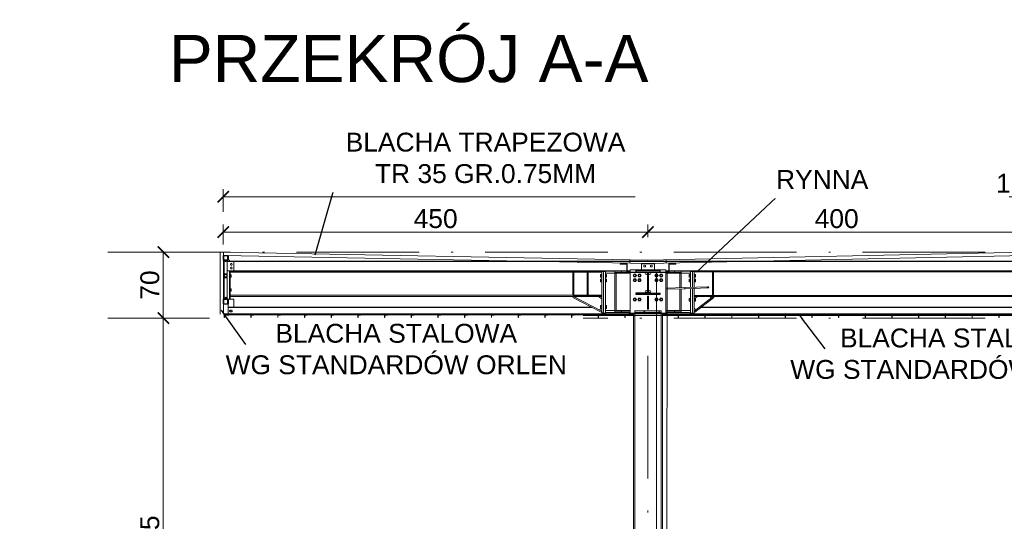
# Model space of a CAD drawing. Extents: x 256490 to 7565828, y -103950 to 5881792.
# Tile 85 of 101: x 256490 to 266924, y 11788 to 17105. Entities that reach past the tile are written whole.
import ezdxf

# ---------------------------------------------------------------- set-up
doc = ezdxf.new("R2010")
doc.units = 0
doc.header["$MEASUREMENT"] = 0
doc.linetypes.add('DASHDOT', pattern=[20, 13, -3.4, 0.2, -3.4])
doc.layers.add('100_rzut_okna', color=1, linetype='Continuous')
doc.layers.add('TB_CIENKA', color=5, linetype='Continuous')
for name, color, linetype, lineweight in [('BK_0.13', 4, 'Continuous', 9), ('BK_Opisy', 31, 'Continuous', 20), ('CZ-CI', 142, 'Continuous', 9), ('CZ-GR', 14, 'Continuous', 30), ('elementy wyposażenia', 95, 'Continuous', 15), ('linii', 7, 'Continuous', 15), ('OSIE', 7, 'Continuous', 5)]:
    doc.layers.add(name, color=color, linetype=linetype, lineweight=lineweight)
doc.layers.add('wymiary', color=7, linetype='Continuous', lineweight=5, true_color=0x7f7f7f)
doc.styles.add('ARIAL', font='arial.ttf')
doc.dimstyles.new('mosstowy 1-100', dxfattribs={"dimscale": 20, "dimtxt": 10, "dimasz": 6, "dimexe": 4, "dimexo": 4, "dimgap": 2, "dimtad": 1, "dimdec": 0, "dimlfac": 0.1, "dimtxsty": 'ARIAL', "dimblk": 'ARCHTICK', "dimcen": 4, "dimclrd": 256, "dimclre": 256, "dimclrt": 7, "dimadec": 0, "dimazin": 0, "dimtfac": 1, "dimtdec": 0, "dimtmove": 1, "dimatfit": 3, "dimfxl": 8, "dimfxlon": 1, "dimlwd": -1, "dimlwe": 9, "dimarcsym": 0})

# ---------------------------------------------------------------- blocks, each defined once
blk = doc.blocks.new('_ArchTick')
at = {"layer": '100_rzut_okna', "color": 0, "linetype": 'Continuous', "const_width": 0.15}
blk.add_lwpolyline([(-0.5, -0.5), (0.5, 0.5)], dxfattribs=at)
blk = doc.blocks.new('*D573')
at = {"layer": 'Defpoints', "color": 0}
for p in [(256507, 13942), (258012, 13942), (260499, 9292)]:
    blk.add_point(p, dxfattribs=at)
at = {"layer": 'wymiary', "lineweight": 9}
for p, q in [((257852, 13942), (258092, 13942)), ((258172, 9292), (257932, 9292))]:
    blk.add_line(p, q, dxfattribs=at)
at = {"layer": 'wymiary'}
blk.add_line((258012, 9292), (258012, 13942), dxfattribs=at)
at = {"layer": 'wymiary', "xscale": 120, "yscale": 120, "zscale": 120}
for p, rotation in [((258012, 13942), 90), ((258012, 9292), 270)]:
    blk.add_blockref('_ArchTick', p, dxfattribs=dict(at, rotation=rotation))
at = {"layer": 'wymiary', "color": 7, "insert": (257870, 11617), "char_height": 200, "attachment_point": 5, "rotation": 90, "style": 'ARIAL'}
blk.add_mtext('465', dxfattribs=at)
blk = doc.blocks.new('*D577')
at = {"layer": 'Defpoints', "color": 0}
for p in [(256490, 14642), (256490, 13942), (258012, 13942)]:
    blk.add_point(p, dxfattribs=at)
at = {"layer": 'wymiary', "lineweight": 9}
for p, q in [((257852, 14642), (258092, 14642)), ((257852, 13942), (258092, 13942))]:
    blk.add_line(p, q, dxfattribs=at)
at = {"layer": 'wymiary'}
blk.add_line((258012, 14642), (258012, 13942), dxfattribs=at)
at = {"layer": 'wymiary', "xscale": 120, "yscale": 120, "zscale": 120}
for p, rotation in [((258012, 14642), 90), ((258012, 13942), 270)]:
    blk.add_blockref('_ArchTick', p, dxfattribs=dict(at, rotation=rotation))
at = {"layer": 'wymiary', "color": 7, "insert": (257870, 14292), "char_height": 200, "attachment_point": 5, "rotation": 90, "style": 'ARIAL'}
blk.add_mtext('70', dxfattribs=at)
blk = doc.blocks.new('*D578')
at = {"layer": 'Defpoints', "color": 0}
for p in [(263148, 14853), (263148, 14774), (258648, 14642)]:
    blk.add_point(p, dxfattribs=at)
at = {"layer": 'wymiary', "lineweight": 9}
for p, q in [((258648, 14722), (258648, 14933)), ((263148, 14853), (263148, 14933))]:
    blk.add_line(p, q, dxfattribs=at)
at = {"layer": 'wymiary'}
blk.add_line((258648, 14853), (263148, 14853), dxfattribs=at)
at = {"layer": 'wymiary', "xscale": 120, "yscale": 120, "zscale": 120, "rotation": 180}
blk.add_blockref('_ArchTick', (258648, 14853), dxfattribs=at)
at = {"layer": 'wymiary', "xscale": 120, "yscale": 120, "zscale": 120}
blk.add_blockref('_ArchTick', (263148, 14853), dxfattribs=at)
at = {"layer": 'wymiary', "color": 7, "insert": (260898, 14995), "char_height": 200, "attachment_point": 5, "style": 'ARIAL'}
blk.add_mtext('450', dxfattribs=at)
blk = doc.blocks.new('*D579')
at = {"layer": 'Defpoints', "color": 0}
for p in [(267148, 14853), (263148, 14721), (267148, 12469)]:
    blk.add_point(p, dxfattribs=at)
at = {"layer": 'wymiary', "lineweight": 9}
for p, q in [((263148, 14801), (263148, 14933)), ((267148, 14693), (267148, 14933))]:
    blk.add_line(p, q, dxfattribs=at)
at = {"layer": 'wymiary'}
blk.add_line((263148, 14853), (267148, 14853), dxfattribs=at)
at = {"layer": 'wymiary', "xscale": 120, "yscale": 120, "zscale": 120, "rotation": 180}
blk.add_blockref('_ArchTick', (263148, 14853), dxfattribs=at)
at = {"layer": 'wymiary', "xscale": 120, "yscale": 120, "zscale": 120}
blk.add_blockref('_ArchTick', (267148, 14853), dxfattribs=at)
at = {"layer": 'wymiary', "color": 7, "insert": (265148, 14995), "char_height": 200, "attachment_point": 5, "style": 'ARIAL'}
blk.add_mtext('400', dxfattribs=at)
blk = doc.blocks.new('*D580')
at = {"layer": 'Defpoints', "color": 0}
for p in [(258648, 15228), (258648, 14777), (275648, 12221)]:
    blk.add_point(p, dxfattribs=at)
at = {"layer": 'wymiary', "lineweight": 9}
for p, q in [((258648, 15068), (258648, 15308)), ((275648, 15068), (275648, 15308))]:
    blk.add_line(p, q, dxfattribs=at)
at = {"layer": 'wymiary'}
blk.add_line((275648, 15228), (258648, 15228), dxfattribs=at)
at = {"layer": 'wymiary', "xscale": 120, "yscale": 120, "zscale": 120, "rotation": 180}
blk.add_blockref('_ArchTick', (258648, 15228), dxfattribs=at)
at = {"layer": 'wymiary', "xscale": 120, "yscale": 120, "zscale": 120}
blk.add_blockref('_ArchTick', (275648, 15228), dxfattribs=at)
at = {"layer": 'wymiary', "color": 7, "insert": (267148, 15370), "char_height": 200, "attachment_point": 5, "style": 'ARIAL'}
blk.add_mtext('1700', dxfattribs=at)
blk = doc.blocks.new('GFGDFGFG')
at = {"layer": 'elementy wyposażenia', "color": 252, "true_color": 0x919191}
for p, q in [((263238, 10392), (263238, 6179)), ((263350, 10392), (263346, 6179)), ((263238, 6179), (263348, 6179)), ((263235, 6123), (263351, 6123)), ((263347, 5928), (263347, 5830)), ((263353, 5830), (263233, 5830)), ((263235, 5825), (263235, 5799)), ((263235, 5799), (263238, 5795)), ((263238, 5796), (263347, 5796)), ((263238, 5795), (263238, 5441)), ((263347, 5441), (263348, 5795)), ((263348, 5795), (263351, 5798)), ((263351, 5798), (263351, 5825)), ((263352, 5441), (263233, 5441)), ((263235, 5436), (263235, 5410)), ((263350, 5410), (263350, 5436)), ((263235, 5410), (263238, 5406)), ((263238, 5408), (263238, 5408)), ((263238, 5408), (263347, 5407)), ((263238, 5406), (263238, 5330)), ((263238, 5330), (263238, 5210)), ((263347, 5406), (263350, 5410)), ((263347, 5209), (263347, 5406)), ((263234, 5243), (263226, 5243)), ((263226, 5243), (263226, 5210)), ((263234, 5210), (263234, 5243)), ((263359, 5243), (263351, 5243)), ((263351, 5243), (263351, 5209)), ((263359, 5209), (263359, 5243)), ((263226, 5210), (263233, 5202)), ((263233, 5202), (263233, 5129)), ((263351, 5209), (263234, 5210)), ((263292, 5214), (263292, 5214)), ((263350, 5201), (263359, 5209)), ((263350, 5129), (263350, 5201))]:
    blk.add_line(p, q, dxfattribs=at)
at = {"layer": 'elementy wyposażenia', "color": 252, "true_color": 0x919191, "flags": 128}
for points in [[(263235, 6173), (263235, 6179), (263351, 6179), (263351, 6173)], [(263238, 6046), (263238, 6119), (263235, 6123), (263235, 6151)], [(263351, 6151), (263351, 6123), (263348, 6119), (263347, 6046)], [(263238, 5830), (263238, 5929)]]:
    blk.add_lwpolyline(points, dxfattribs=at)
at = {"layer": 'elementy wyposażenia', "color": 252, "true_color": 0x919191}
for centre, radius in [((263293, 5987), 80.3), ((263293, 5987), 75.3), ((263292, 5129), 58.5)]:
    blk.add_circle(centre, radius, dxfattribs=at)
for centre, radius, start, end in [((263262, 6162), 28.9, 157.7774, 202.0276), ((263324, 6162), 28.9, 337.7774, 22.0276), ((263244, 5831), 10.7, 188.553, 216.7222), ((263342, 5831), 10.7, 323.1182, 351.2874), ((263244, 5442), 10.7, 188.553, 216.7222), ((263342, 5442), 10.7, 323.1182, 351.2874)]:
    blk.add_arc(centre, radius, start, end, dxfattribs=at)
blk = doc.blocks.new('HGHFGHGH')
at = {"linetype": 'Continuous'}
h = blk.add_hatch(dxfattribs=at)
h.set_pattern_fill('', scale=35, style=0, pattern_type=0)
h.set_pattern_definition([(45, (288093.99, 9211.89), (-78.58, 78.58), [])])
h.paths.add_polyline_path([(288144, 9212), (288094, 9212), (288094, 9162), (288144, 9162)])
h.paths.add_polyline_path([(288097, 9165), (288097, 9209), (288141, 9209), (288141, 9165)])
h = blk.add_hatch(dxfattribs=at)
h.set_pattern_fill('', scale=35, style=0, pattern_type=0)
h.set_pattern_definition([(45, (288103.99, 9019.27), (-78.58, 78.58), [])])
h.paths.add_polyline_path([(288134, 9019), (288104, 9019), (288104, 8979), (288134, 8979)])
h.paths.add_polyline_path([(288107, 8983), (288107, 9015), (288131, 9015), (288131, 8983)])
h = blk.add_hatch(dxfattribs=at)
h.set_pattern_fill('', scale=35, style=0, pattern_type=0)
h.set_pattern_definition([(45, (292587.99, 8781.19), (-78.58, 78.58), [])])
h.paths.add_polyline_path([(292600, 8781), (292588, 8781), (292588, 8642), (292600, 8642)])
h = blk.add_hatch(dxfattribs=at)
h.set_pattern_fill('', scale=35, style=0, pattern_type=0)
h.set_pattern_definition([(45, (288093.99, 8747.89), (-78.58, 78.58), [])])
h.paths.add_polyline_path([(288144, 8748), (288094, 8748), (288094, 8698), (288144, 8698)])
h.paths.add_polyline_path([(288097, 8701), (288097, 8745), (288141, 8745), (288141, 8701)])
at = {"layer": 'CZ-CI', "linetype": 'Continuous'}
h = blk.add_hatch(dxfattribs=at)
h.set_pattern_fill('', color=256, scale=35, style=0, pattern_type=0)
h.set_pattern_definition([(45, (293236.68, 8878.4), (-78.58, 78.58), [])])
h.paths.add_polyline_path([(293239, 8874), (293237, 8878), (293230, 8880), (293224, 8878), (293221, 8874), (293224, 8870), (293230, 8868), (293237, 8870)])
h = blk.add_hatch(dxfattribs=at)
h.set_pattern_fill('', color=256, scale=35, style=0, pattern_type=0)
h.set_pattern_definition([(45, (292453.99, 8623.52), (-78.577, 78.577), [])])
h.paths.add_polyline_path([(292734, 8624), (292454, 8624), (292454, 8609), (292734, 8609)])
for p, q in [((288094, 8748), (288094, 9162)), ((288104, 9019), (288104, 9162)), ((288113, 9153), (288114, 9154)), ((288113, 9152), (288113, 9153)), ((288113, 9150), (288113, 9152)), ((288114, 9149), (288113, 9150)), ((288114, 9154), (288115, 9155)), ((288115, 9148), (288114, 9149)), ((288115, 9155), (288117, 9156)), ((288117, 9148), (288115, 9148)), ((288117, 9156), (288119, 9156)), ((288119, 9148), (288117, 9148)), ((288119, 9156), (288121, 9156)), ((288121, 9148), (288119, 9148)), ((288121, 9156), (288123, 9155)), ((288123, 9148), (288121, 9148)), ((288123, 9155), (288124, 9154)), ((288124, 9149), (288123, 9148)), ((288124, 9154), (288125, 9153)), ((288125, 9150), (288124, 9149)), ((288125, 9153), (288125, 9152)), ((288125, 9152), (288125, 9150)), ((288134, 9148), (288134, 9162)), ((288134, 9148), (288134, 9162)), ((288134, 9019), (288134, 9162)), ((288134, 9148), (288164, 9148)), ((288144, 9162), (288159, 9162)), ((288159, 9148), (288159, 9162)), ((288159, 9149), (288161, 9149)), ((288161, 9148), (288161, 9155)), ((288161, 9155), (288161, 9155)), ((288161, 9155), (288164, 9155)), ((288164, 9155), (288164, 9150)), ((288164, 9155), (288164, 9155)), ((288164, 9147), (288164, 9150)), ((288164, 9150), (288164, 9150)), ((288164, 9150), (292801, 9150)), ((288164, 9150), (292801, 9150)), ((292801, 9147), (288164, 9147)), ((288164, 9147), (288164, 9147)), ((288174, 9127), (288169, 9118)), ((288169, 9118), (288174, 9109)), ((288169, 9118), (288169, 9118)), ((288169, 9118), (288174, 9109)), ((288169, 9118), (288169, 9118)), ((288174, 9087), (288169, 9078)), ((288169, 9078), (288174, 9069)), ((288169, 9078), (288169, 9078)), ((288169, 9078), (288174, 9069)), ((288169, 9078), (288169, 9078)), ((288184, 9127), (288174, 9127)), ((288174, 9109), (288184, 9109)), ((288174, 9109), (288174, 9109)), ((288174, 9109), (288184, 9109)), ((288184, 9087), (288174, 9087)), ((288184, 9127), (288189, 9118)), ((288189, 9118), (288184, 9109)), ((288184, 9109), (288189, 9118)), ((288184, 9109), (288184, 9109)), ((288184, 9087), (288189, 9078)), ((288189, 9078), (288184, 9069)), ((288184, 9069), (288189, 9078)), ((288189, 9118), (288189, 9118)), ((288189, 9118), (288189, 9118)), ((288189, 9078), (288189, 9078)), ((288189, 9078), (288189, 9078)), ((288204, 9147), (288204, 9048)), ((292524, 9061), (292524, 9123)), ((292524, 9123), (292664, 9123)), ((292550, 9104), (292559, 9109)), ((292550, 9093), (292550, 9104)), ((292550, 9093), (292559, 9088)), ((292550, 9093), (292550, 9093)), ((292559, 9088), (292550, 9093)), ((292559, 9109), (292568, 9104)), ((292559, 9088), (292568, 9093)), ((292568, 9093), (292559, 9088)), ((292559, 9088), (292559, 9088)), ((292568, 9104), (292568, 9093)), ((292568, 9093), (292568, 9093)), ((292620, 9104), (292629, 9109)), ((292620, 9093), (292620, 9104)), ((292620, 9093), (292629, 9088)), ((292620, 9093), (292620, 9093)), ((292629, 9088), (292620, 9093)), ((292629, 9109), (292638, 9104)), ((292629, 9088), (292638, 9093)), ((292638, 9093), (292629, 9088)), ((292629, 9088), (292629, 9088)), ((292638, 9104), (292638, 9093)), ((292638, 9093), (292638, 9093)), ((292664, 9123), (292664, 9061)), ((292801, 9150), (292801, 9147)), ((292801, 9150), (292801, 9150)), ((292801, 9150), (292801, 9150)), ((292801, 9150), (296589, 9150)), ((292801, 9147), (292801, 9150)), ((292801, 9147), (292801, 9147)), ((296589, 9147), (292801, 9147)), ((292801, 9147), (292801, 9147)), ((288104, 8748), (288104, 8979)), ((288134, 8840), (288134, 9048)), ((288134, 9048), (288204, 9048)), ((288134, 9048), (288204, 9048)), ((288134, 8748), (288134, 8979)), ((288154, 9047), (288154, 9048)), ((288154, 9047), (292404, 9047)), ((288159, 9047), (288159, 9047)), ((288159, 8757), (288159, 9047)), ((288159, 9047), (288167, 9047)), ((288167, 9034), (288167, 9047)), ((288167, 9047), (291804, 9047)), ((288167, 8757), (288167, 9047)), ((288167, 9034), (292104, 9034)), ((288167, 9007), (288177, 9007)), ((288167, 8995), (288177, 8995)), ((288167, 8983), (288177, 8983)), ((288174, 9069), (288184, 9069)), ((288174, 9069), (288174, 9069)), ((288174, 9069), (288184, 9069)), ((288177, 9007), (288177, 8983)), ((288184, 9069), (288184, 9069)), ((288204, 9048), (292404, 9048)), ((291799, 9032), (291799, 8792)), ((291799, 9032), (291809, 9032)), ((291804, 9047), (292104, 9047)), ((291804, 9035), (291804, 9047)), ((292104, 9035), (291804, 9035)), ((291809, 9032), (291809, 8792)), ((291844, 9035), (291844, 9047)), ((291959, 9032), (291949, 9032)), ((291949, 9032), (291949, 8792)), ((291959, 9032), (291959, 8792)), ((292091, 9011), (292104, 9011)), ((292091, 9011), (292091, 8981)), ((292091, 8996), (292104, 8996)), ((292091, 8981), (292104, 8981)), ((292104, 9047), (292104, 9035)), ((292104, 8604), (292104, 9042)), ((292104, 9042), (292124, 9042)), ((292124, 8604), (292124, 9042)), ((292124, 8602), (292124, 9042)), ((292124, 9042), (292144, 9042)), ((292144, 9047), (292144, 8607)), ((292144, 9047), (292244, 9047)), ((292144, 8602), (292144, 9042)), ((292144, 9026), (292404, 9026)), ((292144, 9011), (292156, 9011)), ((292144, 8996), (292156, 8996)), ((292156, 8981), (292144, 8981)), ((292156, 9011), (292156, 8981)), ((292404, 9047), (292244, 9047)), ((292244, 9047), (292244, 9032)), ((292244, 9032), (292404, 9032)), ((292256, 9025), (292244, 9025)), ((292244, 9025), (292244, 8629)), ((292256, 9025), (292256, 8629)), ((292314, 9032), (292314, 9047)), ((292394, 9047), (292394, 9047)), ((292404, 9061), (292784, 9061)), ((292404, 9061), (292404, 9061)), ((292404, 8599), (292404, 9061)), ((292404, 9061), (292784, 9061)), ((292445, 9015), (292437, 9000)), ((292437, 9000), (292445, 8985)), ((292463, 9015), (292445, 9015)), ((292445, 8985), (292463, 8985)), ((292471, 9000), (292463, 9015)), ((292463, 8985), (292471, 9000)), ((292464, 9039), (292464, 9039)), ((292464, 9039), (292590, 9039)), ((292495, 9015), (292487, 9000)), ((292487, 9000), (292495, 8985)), ((292513, 9015), (292495, 9015)), ((292495, 8985), (292513, 8985)), ((292521, 9000), (292513, 9015)), ((292513, 8985), (292521, 9000)), ((292598, 9039), (292724, 9039)), ((292675, 9015), (292667, 9000)), ((292667, 9000), (292675, 8985)), ((292693, 9015), (292675, 9015)), ((292675, 8985), (292693, 8985)), ((292701, 9000), (292693, 9015)), ((292693, 8985), (292701, 9000)), ((292725, 9015), (292717, 9000)), ((292717, 9000), (292725, 8985)), ((292724, 9039), (292724, 9039)), ((292743, 9015), (292725, 9015)), ((292725, 8985), (292743, 8985)), ((292751, 9000), (292743, 9015)), ((292743, 8985), (292751, 9000)), ((292784, 9061), (292784, 9061)), ((292784, 8599), (292784, 9061)), ((292784, 9048), (296534, 9048)), ((292784, 9047), (296534, 9047)), ((292784, 9047), (292944, 9047)), ((292784, 9032), (292944, 9032)), ((292784, 9026), (293044, 9026)), ((292794, 9047), (292794, 9047)), ((292794, 9047), (292794, 9047)), ((292874, 9032), (292874, 9047)), ((292932, 9025), (292944, 9025)), ((292932, 8870), (292932, 9025)), ((292944, 9047), (293044, 9047)), ((292944, 9032), (292944, 9047)), ((292944, 8870), (292944, 9025)), ((293032, 9011), (293032, 8981)), ((293032, 9011), (293044, 9011)), ((293032, 8996), (293044, 8996)), ((293032, 8981), (293044, 8981)), ((293044, 9042), (293044, 9047)), ((293064, 9042), (293044, 9042)), ((293044, 8874), (293044, 9042)), ((293064, 8874), (293064, 9042)), ((293064, 8874), (293064, 9042)), ((293064, 9042), (293084, 9042)), ((293084, 9047), (296524, 9047)), ((293084, 9042), (293084, 9047)), ((293084, 8875), (293084, 9042)), ((293084, 9037), (296524, 9037)), ((293084, 9011), (293097, 9011)), ((293084, 8996), (293097, 8996)), ((293084, 8981), (293097, 8981)), ((293097, 9011), (293097, 8981)), ((293279, 9035), (293279, 8789)), ((293279, 9035), (293289, 9035)), ((293289, 9035), (293289, 8789)), ((292091, 8961), (292104, 8961)), ((292091, 8961), (292091, 8931)), ((292091, 8946), (292104, 8946)), ((292091, 8931), (292104, 8931)), ((292144, 8961), (292156, 8961)), ((292144, 8946), (292156, 8946)), ((292156, 8931), (292144, 8931)), ((292156, 8961), (292156, 8931)), ((292445, 8965), (292437, 8950)), ((292437, 8950), (292445, 8935)), ((292463, 8965), (292445, 8965)), ((292445, 8935), (292463, 8935)), ((292471, 8950), (292463, 8965)), ((292463, 8935), (292471, 8950)), ((292495, 8965), (292487, 8950)), ((292487, 8950), (292495, 8935)), ((292513, 8965), (292495, 8965)), ((292495, 8935), (292513, 8935)), ((292521, 8950), (292513, 8965)), ((292513, 8935), (292521, 8950)), ((292675, 8965), (292667, 8950)), ((292667, 8950), (292675, 8935)), ((292693, 8965), (292675, 8965)), ((292675, 8935), (292693, 8935)), ((292701, 8950), (292693, 8965)), ((292693, 8935), (292701, 8950)), ((292725, 8965), (292717, 8950)), ((292717, 8950), (292725, 8935)), ((292743, 8965), (292725, 8965)), ((292725, 8935), (292743, 8935)), ((292751, 8950), (292743, 8965)), ((292743, 8935), (292751, 8950)), ((292784, 8865), (292986, 8872)), ((292984, 8870), (292982, 8866)), ((292982, 8866), (292984, 8870)), ((292986, 8872), (292984, 8870)), ((292984, 8870), (292986, 8872)), ((292986, 8872), (293230, 8880)), ((293032, 8961), (293032, 8931)), ((293032, 8961), (293044, 8961)), ((293032, 8946), (293044, 8946)), ((293032, 8931), (293044, 8931)), ((293084, 8961), (293097, 8961)), ((293084, 8946), (293097, 8946)), ((293084, 8931), (293097, 8931)), ((293097, 8961), (293097, 8931)), ((293224, 8878), (293221, 8874)), ((293221, 8874), (293224, 8870)), ((293230, 8880), (293224, 8878)), ((293224, 8870), (293230, 8868)), ((293237, 8878), (293230, 8880)), ((293230, 8868), (293237, 8870)), ((293239, 8874), (293237, 8878)), ((293237, 8870), (293239, 8874)), ((288134, 8840), (288134, 8840)), ((288167, 8857), (288177, 8857)), ((288167, 8845), (288177, 8845)), ((288167, 8833), (288177, 8833)), ((288167, 8777), (288167, 8790)), ((288167, 8790), (292104, 8790)), ((288167, 8777), (291804, 8777)), ((288177, 8857), (288177, 8833)), ((291799, 8792), (291809, 8792)), ((291799, 8766), (291804, 8777)), ((292098, 8610), (291799, 8766)), ((291804, 8789), (292104, 8789)), ((291804, 8777), (291804, 8789)), ((292104, 8621), (291804, 8777)), ((292104, 8777), (291804, 8777)), ((291831, 8763), (291834, 8777)), ((291844, 8777), (291844, 8789)), ((291959, 8792), (291949, 8792)), ((292104, 8747), (292074, 8777)), ((292104, 8789), (292104, 8777)), ((292464, 8801), (292464, 8801)), ((292724, 8801), (292464, 8801)), ((292600, 8781), (292588, 8781)), ((292588, 8781), (292588, 8642)), ((292600, 8642), (292600, 8781)), ((292724, 8801), (292724, 8801)), ((292784, 8853), (292987, 8860)), ((292932, 8629), (292932, 8858)), ((292944, 8629), (292944, 8858)), ((292982, 8866), (292984, 8861)), ((292984, 8861), (292982, 8866)), ((292984, 8861), (292987, 8860)), ((292987, 8860), (292984, 8861)), ((293230, 8868), (292987, 8860)), ((293044, 8602), (293044, 8862)), ((293064, 8602), (293064, 8862)), ((293064, 8602), (293064, 8862)), ((293084, 8602), (293084, 8863)), ((293084, 8787), (296524, 8787)), ((293084, 8777), (296524, 8777)), ((293084, 8621), (293284, 8777)), ((293084, 8747), (293114, 8777)), ((293091, 8612), (293291, 8768)), ((293260, 8759), (293254, 8777)), ((293279, 8789), (293289, 8789)), ((293284, 8777), (293291, 8768)), ((288144, 8748), (288159, 8748)), ((288144, 8663), (288144, 8698)), ((288144, 8663), (291998, 8663)), ((288144, 8663), (288144, 8583)), ((288159, 8748), (288159, 8757)), ((288159, 8757), (288167, 8757)), ((288204, 8748), (288159, 8748)), ((288204, 8663), (288204, 8748)), ((292091, 8681), (292104, 8681)), ((292091, 8681), (292091, 8651)), ((292091, 8666), (292104, 8666)), ((292144, 8681), (292156, 8681)), ((292156, 8666), (292144, 8666)), ((292144, 8663), (292144, 8663)), ((292156, 8681), (292156, 8651)), ((292445, 8760), (292437, 8745)), ((292437, 8745), (292445, 8730)), ((292463, 8760), (292445, 8760)), ((292445, 8730), (292463, 8730)), ((292471, 8745), (292463, 8760)), ((292463, 8730), (292471, 8745)), ((292495, 8760), (292487, 8745)), ((292487, 8745), (292495, 8730)), ((292513, 8760), (292495, 8760)), ((292495, 8730), (292513, 8730)), ((292521, 8745), (292513, 8760)), ((292513, 8730), (292521, 8745)), ((292675, 8760), (292667, 8745)), ((292667, 8745), (292675, 8730)), ((292693, 8760), (292675, 8760)), ((292675, 8730), (292693, 8730)), ((292701, 8745), (292693, 8760)), ((292693, 8730), (292701, 8745)), ((292725, 8760), (292717, 8745)), ((292717, 8745), (292725, 8730)), ((292743, 8760), (292725, 8760)), ((292725, 8730), (292743, 8730)), ((292751, 8745), (292743, 8760)), ((292743, 8730), (292751, 8745)), ((293032, 8756), (293032, 8726)), ((293044, 8756), (293032, 8756)), ((293032, 8741), (293044, 8741)), ((293032, 8726), (293044, 8726)), ((293084, 8756), (293097, 8756)), ((293084, 8741), (293097, 8741)), ((293084, 8726), (293097, 8726)), ((293097, 8756), (293097, 8726)), ((293157, 8663), (296589, 8663)), ((288104, 8583), (288104, 8553)), ((288154, 8583), (288104, 8583)), ((288107, 8553), (288107, 8580)), ((288107, 8580), (288154, 8580)), ((288144, 8660), (292003, 8660)), ((288144, 8586), (292439, 8586)), ((288154, 8580), (288154, 8583)), ((288154, 8583), (288387, 8583)), ((288159, 8623), (288160, 8626)), ((288160, 8620), (288159, 8623)), ((288160, 8626), (288161, 8628)), ((288161, 8618), (288160, 8620)), ((288161, 8628), (288163, 8629)), ((288163, 8616), (288161, 8618)), ((288163, 8629), (288166, 8630)), ((288166, 8616), (288163, 8616)), ((288169, 8632), (288164, 8623)), ((288164, 8623), (288169, 8614)), ((288166, 8630), (288168, 8630)), ((288168, 8616), (288166, 8616)), ((288179, 8632), (288169, 8632)), ((288169, 8614), (288179, 8614)), ((288184, 8623), (288179, 8632)), ((288179, 8614), (288184, 8623)), ((288180, 8630), (288182, 8630)), ((288180, 8616), (288182, 8616)), ((288182, 8630), (288185, 8629)), ((288185, 8616), (288182, 8616)), ((288185, 8629), (288187, 8628)), ((288187, 8618), (288185, 8616)), ((288187, 8628), (288188, 8626)), ((288188, 8620), (288187, 8618)), ((288188, 8626), (288189, 8623)), ((288189, 8623), (288188, 8620)), ((288387, 8583), (288387, 8553)), ((288417, 8583), (288387, 8583)), ((288390, 8553), (288390, 8580)), ((288390, 8580), (288417, 8580)), ((288417, 8583), (288670, 8583)), ((288417, 8580), (288417, 8583)), ((288670, 8583), (288670, 8553)), ((288700, 8583), (288670, 8583)), ((288673, 8553), (288673, 8580)), ((288673, 8580), (288700, 8580)), ((288700, 8583), (288953, 8583)), ((288700, 8580), (288700, 8583)), ((288953, 8583), (288953, 8553)), ((288983, 8583), (288953, 8583)), ((288956, 8553), (288956, 8580)), ((288956, 8580), (288983, 8580)), ((288983, 8580), (288983, 8583)), ((288983, 8583), (289236, 8583)), ((289236, 8583), (289236, 8553)), ((289266, 8583), (289236, 8583)), ((289239, 8553), (289239, 8580)), ((289239, 8580), (289266, 8580)), ((289266, 8583), (289519, 8583)), ((289266, 8580), (289266, 8583)), ((289519, 8583), (289519, 8553)), ((289549, 8583), (289519, 8583)), ((289522, 8553), (289522, 8580)), ((289522, 8580), (289549, 8580)), ((289549, 8580), (289549, 8583)), ((289549, 8583), (289802, 8583)), ((289802, 8583), (289802, 8553)), ((289832, 8583), (289802, 8583)), ((289805, 8553), (289805, 8580)), ((289805, 8580), (289832, 8580)), ((289832, 8580), (289832, 8583)), ((289832, 8583), (290085, 8583)), ((290085, 8583), (290085, 8553)), ((290115, 8583), (290085, 8583)), ((290088, 8553), (290088, 8580)), ((290088, 8580), (290115, 8580)), ((290115, 8580), (290115, 8583)), ((290115, 8583), (290368, 8583)), ((290368, 8583), (290368, 8553)), ((290398, 8583), (290368, 8583)), ((290371, 8553), (290371, 8580)), ((290371, 8580), (290398, 8580)), ((290398, 8580), (290398, 8583)), ((290398, 8583), (290651, 8583)), ((290651, 8583), (290651, 8553)), ((290681, 8583), (290651, 8583)), ((290654, 8553), (290654, 8580)), ((290654, 8580), (290681, 8580)), ((290681, 8580), (290681, 8583)), ((290681, 8583), (290934, 8583)), ((290934, 8583), (290934, 8553)), ((290964, 8583), (290934, 8583)), ((290937, 8553), (290937, 8580)), ((290937, 8580), (290964, 8580)), ((290964, 8580), (290964, 8583)), ((290964, 8583), (291217, 8583)), ((291217, 8583), (291217, 8553)), ((291247, 8583), (291217, 8583)), ((291220, 8553), (291220, 8580)), ((291220, 8580), (291247, 8580)), ((291247, 8583), (291500, 8583)), ((291247, 8580), (291247, 8583)), ((291500, 8583), (291500, 8553)), ((291530, 8583), (291500, 8583)), ((291503, 8553), (291503, 8580)), ((291503, 8580), (291530, 8580)), ((291530, 8583), (291783, 8583)), ((291530, 8580), (291530, 8583)), ((291783, 8583), (291783, 8553)), ((291813, 8583), (291783, 8583)), ((291786, 8553), (291786, 8580)), ((291786, 8580), (291813, 8580)), ((291813, 8580), (291813, 8583)), ((291813, 8583), (292066, 8583)), ((292066, 8583), (292066, 8553)), ((292096, 8583), (292066, 8583)), ((292069, 8553), (292069, 8580)), ((292069, 8580), (292096, 8580)), ((292077, 8635), (292104, 8651)), ((292091, 8651), (292104, 8651)), ((292096, 8583), (292349, 8583)), ((292096, 8580), (292096, 8583)), ((292098, 8610), (292104, 8621)), ((292104, 8604), (292124, 8604)), ((292124, 8602), (292144, 8602)), ((292144, 8660), (292144, 8660)), ((292156, 8651), (292144, 8651)), ((292144, 8628), (292404, 8628)), ((292144, 8607), (292244, 8607)), ((292256, 8629), (292244, 8629)), ((292404, 8622), (292244, 8622)), ((292244, 8622), (292244, 8607)), ((292244, 8607), (292404, 8607)), ((292314, 8607), (292314, 8622)), ((292349, 8583), (292349, 8553)), ((292379, 8583), (292349, 8583)), ((292352, 8553), (292352, 8580)), ((292352, 8580), (292379, 8580)), ((292379, 8580), (292379, 8583)), ((292379, 8583), (292439, 8583)), ((292394, 8597), (292394, 8607)), ((292394, 8597), (292404, 8597)), ((292404, 8597), (292404, 8599)), ((292404, 8599), (292784, 8599)), ((292404, 8597), (292784, 8597)), ((292439, 3673), (292439, 8597)), ((292454, 8609), (292454, 8624)), ((292454, 8624), (292734, 8624)), ((292454, 8609), (292454, 8607)), ((292454, 8609), (292734, 8609)), ((292454, 8607), (292734, 8607)), ((292454, 3673), (292454, 8597)), ((292588, 8642), (292600, 8642)), ((292733, 3673), (292733, 8597)), ((292734, 8609), (292734, 8624)), ((292734, 8607), (292734, 8609)), ((292749, 3673), (292749, 8597)), ((292749, 8586), (296589, 8586)), ((292749, 8583), (292915, 8583)), ((292784, 8628), (293044, 8628)), ((292784, 8622), (292944, 8622)), ((292784, 8607), (292944, 8607)), ((292784, 8597), (292784, 8599)), ((292784, 8597), (292794, 8597)), ((292794, 8599), (292794, 8607)), ((292794, 8597), (292794, 8607)), ((292874, 8607), (292874, 8622)), ((292915, 8583), (292915, 8553)), ((292945, 8583), (292915, 8583)), ((292918, 8553), (292918, 8580)), ((292918, 8580), (292945, 8580)), ((292932, 8629), (292944, 8629)), ((292944, 8607), (292944, 8622)), ((292944, 8607), (293044, 8607)), ((292945, 8580), (292945, 8583)), ((292945, 8583), (293198, 8583)), ((293064, 8602), (293044, 8602)), ((293064, 8602), (293084, 8602)), ((293084, 8651), (293108, 8640)), ((293084, 8621), (293091, 8612)), ((293153, 8660), (296589, 8660)), ((293198, 8583), (293198, 8553)), ((293228, 8583), (293198, 8583)), ((293201, 8553), (293201, 8580)), ((293201, 8580), (293228, 8580)), ((293228, 8583), (293481, 8583)), ((293228, 8580), (293228, 8583)), ((293481, 8583), (293481, 8553)), ((293511, 8583), (293481, 8583)), ((293484, 8553), (293484, 8580)), ((293484, 8580), (293511, 8580)), ((293511, 8583), (293764, 8583)), ((293511, 8580), (293511, 8583)), ((293764, 8583), (293764, 8553)), ((293794, 8583), (293764, 8583)), ((293767, 8553), (293767, 8580)), ((293767, 8580), (293794, 8580)), ((293794, 8580), (293794, 8583)), ((293794, 8583), (294047, 8583)), ((294047, 8583), (294047, 8553)), ((294077, 8583), (294047, 8583)), ((294050, 8553), (294050, 8580)), ((294050, 8580), (294077, 8580)), ((294077, 8583), (294330, 8583)), ((294077, 8580), (294077, 8583)), ((294330, 8583), (294330, 8553)), ((294360, 8583), (294330, 8583)), ((294333, 8553), (294333, 8580)), ((294333, 8580), (294360, 8580)), ((294360, 8580), (294360, 8583)), ((294360, 8583), (294613, 8583)), ((294613, 8583), (294613, 8553)), ((294643, 8583), (294613, 8583)), ((294616, 8553), (294616, 8580)), ((294616, 8580), (294643, 8580)), ((294643, 8583), (294896, 8583)), ((294643, 8580), (294643, 8583)), ((294896, 8583), (294896, 8553)), ((294926, 8583), (294896, 8583)), ((294899, 8553), (294899, 8580)), ((294899, 8580), (294926, 8580)), ((294926, 8580), (294926, 8583)), ((294926, 8583), (295179, 8583)), ((295179, 8583), (295179, 8553)), ((295209, 8583), (295179, 8583)), ((295182, 8553), (295182, 8580)), ((295182, 8580), (295209, 8580)), ((295209, 8580), (295209, 8583)), ((295209, 8583), (295462, 8583)), ((295462, 8583), (295462, 8553)), ((295492, 8583), (295462, 8583)), ((295465, 8553), (295465, 8580)), ((295465, 8580), (295492, 8580)), ((295492, 8583), (295745, 8583)), ((295492, 8580), (295492, 8583)), ((295745, 8583), (295745, 8553)), ((295775, 8583), (295745, 8583)), ((295748, 8553), (295748, 8580)), ((295748, 8580), (295775, 8580)), ((295775, 8580), (295775, 8583)), ((295775, 8583), (296028, 8583)), ((296028, 8583), (296028, 8553)), ((296058, 8583), (296028, 8583)), ((296031, 8553), (296031, 8580)), ((296031, 8580), (296058, 8580)), ((296058, 8580), (296058, 8583)), ((296058, 8583), (296311, 8583)), ((296311, 8583), (296311, 8553)), ((296341, 8583), (296311, 8583)), ((296314, 8553), (296314, 8580)), ((296314, 8580), (296341, 8580)), ((296341, 8580), (296341, 8583)), ((296589, 8583), (296341, 8583)), ((288104, 8553), (288107, 8553)), ((288387, 8553), (288390, 8553)), ((288670, 8553), (288673, 8553)), ((288953, 8553), (288956, 8553)), ((289236, 8553), (289239, 8553)), ((289519, 8553), (289522, 8553)), ((289802, 8553), (289805, 8553)), ((290085, 8553), (290088, 8553)), ((290368, 8553), (290371, 8553)), ((290651, 8553), (290654, 8553)), ((290934, 8553), (290937, 8553)), ((291217, 8553), (291220, 8553)), ((291500, 8553), (291503, 8553)), ((291783, 8553), (291786, 8553)), ((292066, 8553), (292069, 8553)), ((292349, 8553), (292352, 8553)), ((292915, 8553), (292918, 8553)), ((293198, 8553), (293201, 8553)), ((293481, 8553), (293484, 8553)), ((293764, 8553), (293767, 8553)), ((294047, 8553), (294050, 8553)), ((294330, 8553), (294333, 8553)), ((294613, 8553), (294616, 8553)), ((294896, 8553), (294899, 8553)), ((295179, 8553), (295182, 8553)), ((295462, 8553), (295465, 8553)), ((295745, 8553), (295748, 8553)), ((296028, 8553), (296031, 8553)), ((296311, 8553), (296314, 8553))]:
    blk.add_line(p, q, dxfattribs=at)
for centre, radius, start, end in [((292454, 9000), 11, 108, 288), ((292454, 9000), 10, 0, 180), ((292454, 9000), 10, 180, 0), ((292454, 9000), 11, 288, 108), ((292504, 9000), 11, 108, 288), ((292504, 9000), 10, 0, 180), ((292504, 9000), 10, 180, 0), ((292504, 9000), 11, 288, 108), ((292574, 9021), 10, 0, 180), ((292574, 9021), 10, 0, 180), ((292574, 9021), 10, 180, 0), ((292574, 9021), 10, 180, 0), ((292614, 9021), 10, 0, 180), ((292614, 9021), 10, 0, 180), ((292614, 9021), 10, 180, 0), ((292614, 9021), 10, 180, 0), ((292684, 9000), 11, 108, 288), ((292684, 9000), 10, 0, 180), ((292684, 9000), 10, 180, 0), ((292684, 9000), 11, 288, 108), ((292734, 9000), 11, 108, 288), ((292734, 9000), 10, 0, 180), ((292734, 9000), 10, 180, 0), ((292734, 9000), 11, 288, 108), ((292454, 8950), 11, 108, 288), ((292454, 8950), 10, 0, 180), ((292454, 8950), 10, 180, 0), ((292454, 8950), 11, 288, 108), ((292504, 8950), 11, 108, 288), ((292504, 8950), 10, 0, 180), ((292504, 8950), 10, 180, 0), ((292504, 8950), 11, 288, 108), ((292684, 8950), 11, 108, 288), ((292684, 8950), 10, 0, 180), ((292684, 8950), 10, 180, 0), ((292684, 8950), 11, 288, 108), ((292734, 8950), 11, 108, 288), ((292734, 8950), 10, 0, 180), ((292734, 8950), 10, 180, 0), ((292734, 8950), 11, 288, 108), ((288119, 8763), 6, 90, 270), ((288119, 8763), 6, 270, 90), ((292574, 8831), 10, 0, 180), ((292574, 8831), 10, 0, 180), ((292574, 8831), 10, 180, 0), ((292574, 8831), 10, 180, 0), ((292614, 8831), 10, 0, 180), ((292614, 8831), 10, 0, 180), ((292614, 8831), 10, 180, 0), ((292614, 8831), 10, 180, 0), ((292454, 8745), 11, 108, 288), ((292454, 8745), 10, 0, 180), ((292454, 8745), 10, 180, 0), ((292454, 8745), 11, 288, 108), ((292504, 8745), 11, 108, 288), ((292504, 8745), 10, 0, 180), ((292504, 8745), 10, 180, 0), ((292504, 8745), 11, 288, 108), ((292684, 8745), 11, 108, 288), ((292684, 8745), 10, 0, 180), ((292684, 8745), 10, 180, 0), ((292684, 8745), 11, 288, 108), ((292734, 8745), 11, 108, 288), ((292734, 8745), 10, 0, 180), ((292734, 8745), 10, 180, 0), ((292734, 8745), 11, 288, 108)]:
    blk.add_arc(centre, radius, start, end, dxfattribs=at)
at = {"layer": 'CZ-GR', "linetype": 'Continuous'}
for p, q in [((288094, 9212), (288144, 9212)), ((288094, 9162), (288094, 9212)), ((288141, 9209), (288097, 9209)), ((288097, 9209), (288097, 9165)), ((288141, 9165), (288141, 9209)), ((288144, 9212), (288144, 9162)), ((288094, 9162), (288144, 9162)), ((288097, 9165), (288141, 9165)), ((288104, 9019), (288134, 9019)), ((288104, 9019), (288104, 8979)), ((288104, 8979), (288134, 8979)), ((288107, 8983), (288107, 9015)), ((288107, 9015), (288131, 9015)), ((288131, 8983), (288107, 8983)), ((288131, 9015), (288131, 8983)), ((288134, 8979), (288134, 9019)), ((292724, 9051), (292464, 9051)), ((292464, 9051), (292464, 9039)), ((292464, 9039), (292590, 9039)), ((292590, 9039), (292590, 8814)), ((292598, 8814), (292598, 9039)), ((292598, 9039), (292724, 9039)), ((292724, 9039), (292724, 9051)), ((292590, 8814), (292464, 8814)), ((292464, 8814), (292464, 8801)), ((292464, 8801), (292724, 8801)), ((292598, 8814), (292724, 8814)), ((292724, 8801), (292724, 8814)), ((288094, 8748), (288144, 8748)), ((288094, 8698), (288094, 8748)), ((288094, 8698), (288144, 8698)), ((288141, 8745), (288097, 8745)), ((288097, 8745), (288097, 8701)), ((288097, 8701), (288141, 8701)), ((288141, 8701), (288141, 8745)), ((288144, 8748), (288144, 8698))]:
    blk.add_line(p, q, dxfattribs=at)

msp = doc.modelspace()

# ---------------------------------------------------------------- linework, layer by layer
at = {"layer": 'BK_0.13'}
for p, q in [((258648.8, 14640.8), (263148.2, 14556.4)), ((267148.2, 14641.7), (263148.2, 14556.4)), ((258648.2, 14605.8), (263148.2, 14521.4)), ((262853.2, 14516.2), (262926.2, 14516.2)), ((262853.2, 14513.2), (262853.2, 14516.2)), ((262853.2, 14513.2), (262923.2, 14513.2)), ((262923.2, 14513.2), (262923.2, 14426.2)), ((262926.2, 14516.2), (262926.2, 14429.2)), ((262956.2, 14525), (262956.2, 14560)), ((267148.2, 14606.7), (263148.9, 14521.4)), ((263340.2, 14525.5), (263340.2, 14560.5)), ((263370.2, 14516.2), (263370.2, 14429.2)), ((263370.2, 14516.2), (263443.2, 14516.2)), ((263373.2, 14513.2), (263373.2, 14426.2)), ((263373.2, 14513.2), (263443.2, 14513.2)), ((263443.2, 14513.2), (263443.2, 14516.2)), ((262923.2, 14426.2), (263373.2, 14426.2)), ((262926.2, 14429.2), (263370.2, 14429.2)), ((267148.2, 13985.7), (258648.2, 13985.7)), ((267148.2, 13970.7), (258648.2, 13970.7))]:
    msp.add_line(p, q, dxfattribs=at)
msp.add_lwpolyline([(258613.2, 13941.7), (258613.2, 14641.7), (258648.2, 14641.7), (258648.2, 13941.7)], close=True, dxfattribs=at)
at = {"layer": 'OSIE', "linetype": 'DASHDOT', "ltscale": 100}
for p, q in [((257423, 14641.7), (275683.2, 14641.7)), ((257423, 13941.7), (275683.2, 13941.7)), ((263148.2, 6241.7), (263148.2, 13755.7))]:
    msp.add_line(p, q, dxfattribs=at)
at = {"layer": 'TB_CIENKA', "lineweight": 25}
for p, q in [((259909.7, 15633.2), (259618.2, 14607.2)), ((262860.6, 15633.2), (259909.7, 15633.2)), ((264506.4, 15220.3), (263663.2, 14427.8)), ((265078.8, 15220.3), (264506.4, 15220.3)), ((262220.9, 13662.4), (258886.6, 13662.4)), ((268233.9, 13616.3), (265025.8, 13616.3))]:
    msp.add_line(p, q, dxfattribs=at)

# ---------------------------------------------------------------- block references
at = {"layer": 'linii'}
msp.add_blockref('GFGDFGFG', (0, 4034.3), dxfattribs=at)

# ---------------------------------------------------------------- texts
at = {"layer": 'Defpoints', "lineweight": 35, "insert": (261971.3, 16942.9), "char_height": 500, "width": 7802.596, "attachment_point": 2, "style": 'ARIAL'}
msp.add_mtext('\\pxql;PRZEKRÓJ A-A', dxfattribs=at)

# ---------------------------------------------------------------- dimensions: what is measured, and where the dimension line sits
at = {"layer": 'wymiary'}
for base, p1, p2, picture, middle in [((258648.2, 15227.8), (275648.2, 12220.7), (258648.2, 14776.6), '*D580', (267148.2, 15370)), ((263148.2, 14852.6), (258648.2, 14641.7), (263148.2, 14773.5), '*D578', (260898.2, 14994.7)), ((267148.2, 14852.6), (263148.2, 14721.3), (267148.2, 12469.4), '*D579', (265148.2, 14994.7))]:
    dim = msp.add_linear_dim(base=base, p1=p1, p2=p2, dimstyle='mosstowy 1-100', override={"dimblk": 'ArchTick'}, dxfattribs=at)
    dim.commit()
    dim.dimension.update_dxf_attribs({"geometry": picture, "text_midpoint": middle})
for p1, p2, picture, middle in [((256490, 14641.7), (256490, 13941.7), '*D577', (257870.3, 14291.7)), ((260498.9, 9291.7), (256507.5, 13941.7), '*D573', (257870.3, 11616.7))]:
    dim = msp.add_linear_dim(base=(258012.5, 13941.7), p1=p1, p2=p2, angle=90, dimstyle='mosstowy 1-100', override={"dimblk": 'ArchTick'}, dxfattribs=at)
    dim.commit()
    dim.dimension.update_dxf_attribs({"geometry": picture, "text_midpoint": middle})

# ---------------------------------------------------------------- next in the draw order: texts
at = {"layer": 'BK_Opisy', "char_height": 200, "width": 3757.785, "attachment_point": 5, "style": 'ARIAL', "bg_fill": 2}
for s, insert in [('{BLACHA TRAPEZOWA\\PTR 35 GR.0.75MM}', (261427, 15638.8)), ('{RYNNA}', (264994.4, 15411.1)), ('{BLACHA STALOWA\\PWG STANDARDÓW ORLEN}', (260480.5, 13612.6)), ('{BLACHA STALOWA\\PWG STANDARDÓW ORLEN}', (266463.9, 13563.2))]:
    msp.add_mtext(s, dxfattribs=dict(at, insert=insert))

# ---------------------------------------------------------------- next in the draw order: linework, layer by layer
at = {"layer": 'TB_CIENKA', "lineweight": 25}
for p, q in [((258886.6, 13662.4), (258628.4, 14026.6)), ((265025.8, 13616.3), (264748.5, 13979.4))]:
    msp.add_line(p, q, dxfattribs=at)

# ---------------------------------------------------------------- next in the draw order: block references
at = {"layer": 'linii'}
msp.add_blockref('HGHFGHGH', (-29445.8, 5393.7), dxfattribs=at)

doc.saveas('drawing.dxf')
